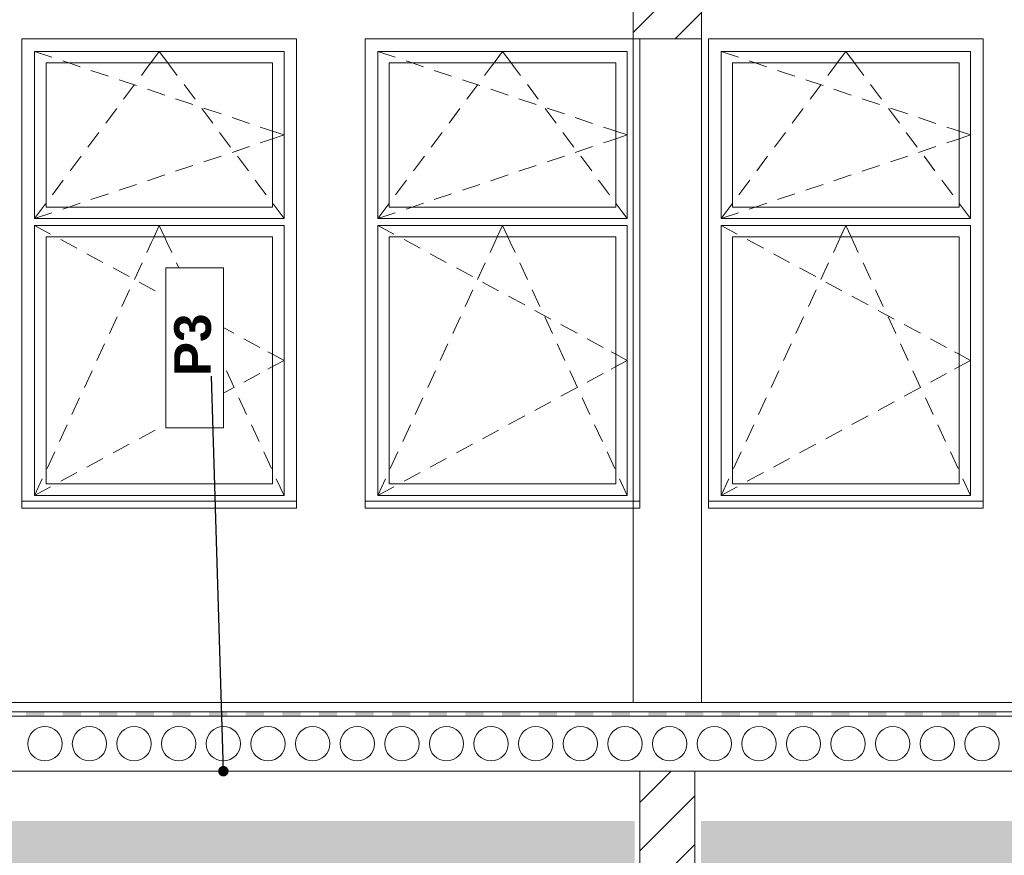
# Model space of a CAD drawing. Header units: centimetres. Extents: x 5703 to 19022, y -2164 to 612.
# Tile 46 of 49: x 17851 to 18282, y -778 to -413. Entities that reach past the tile are written whole.
import ezdxf

# ---------------------------------------------------------------- set-up
doc = ezdxf.new("R2010")
doc.units = ezdxf.units.CM
doc.header["$MEASUREMENT"] = 0
doc.set_wipeout_variables(frame=1)
for name, color, linetype in [('810-Ogólne', 7, 'Continuous'), ('830-Teksty Etykiety', 7, 'Continuous'), ('____PRZEKRÓJ_KRESKI', 7, 'Continuous'), ('MF_AREA_BLOCK', 7, 'Continuous'), ('MF_KRESKOWANIE', 7, 'Continuous'), ('MF_SCIANY_KONSTR', 7, 'Continuous'), ('MF_WIDOK', 7, 'Continuous'), ('MF_WYM_DUŻE', 7, 'Continuous')]:
    doc.layers.add(name, color=color, linetype=linetype)
doc.styles.add('GENERATED_STYLE_3', font='arial.ttf')
doc.styles.add('GENERATED_STYLE_5', font='arialbd.ttf')
doc.dimstyles.new('GENERATED_STYLE__1', dxfattribs={"dimtxt": 12, "dimasz": 6.08, "dimexe": 0.18, "dimexo": 0.0625, "dimgap": 0.09, "dimtad": 1, "dimdec": 0, "dimzin": 0, "dimdsep": 46, "dimtxsty": 'GENERATED_STYLE_3', "dimblk": 'ARROWHEAD_2', "dimblk1": 'ARROWHEAD_2', "dimblk2": 'ARROWHEAD_2', "dimcen": 0.09, "dimse1": 1, "dimse2": 1, "dimclrd": 7, "dimclre": 7, "dimclrt": 7, "dimadec": 0, "dimazin": 0, "dimtfac": 1, "dimtdec": 4, "dimtmove": 0, "dimatfit": 3, "dimfxl": 1, "dimtolj": 1, "dimtzin": 0, "dimarcsym": 0})
doc.dimstyles.new('GENERATED_STYLE__4', dxfattribs={"dimtxt": 0.18, "dimasz": 9.12, "dimexe": 0.18, "dimexo": 0.0625, "dimgap": 0.09, "dimtad": 0, "dimtih": 1, "dimtoh": 1, "dimdec": 4, "dimzin": 0, "dimdsep": 46, "dimcen": 0.09, "dimadec": 0, "dimazin": 0, "dimtfac": 1, "dimtdec": 4, "dimtmove": 0, "dimatfit": 3, "dimldrblk": 'ARROWHEAD_11', "dimfxl": 1, "dimtolj": 1, "dimtzin": 0, "dimarcsym": 0})
pattern_1 = [(45, (-4821233.928, -1061.357), (-10.60660172, 10.60660172), [])]

# ---------------------------------------------------------------- blocks, each defined once
blk = doc.blocks.new('*D14', base_point=(-4821233.93, -1061.36))
at = {"layer": 'MF_WYM_DUŻE', "color": 7, "linetype": 'Continuous', "lineweight": 15, "transparency": 16777216}
for p, q in [((18875.69, -273.67), (18867.69, -269.05)), ((18867.69, -1106.05), (18875.69, -1110.67))]:
    blk.add_line(p, q, dxfattribs=at)
at = {"layer": 'MF_WYM_DUŻE', "color": 7, "linetype": 'Continuous', "lineweight": 13, "transparency": 16777216}
for p, q in [((18871.69, -271.36), (18871.69, -267.45)), ((18877.69, -271.36), (18865.69, -271.36)), ((18871.69, -1108.36), (18871.69, -271.36)), ((18877.69, -1108.36), (18865.69, -1108.36)), ((18871.69, -1112.27), (18871.69, -1108.36))]:
    blk.add_line(p, q, dxfattribs=at)
at = {"layer": 'MF_WYM_DUŻE', "color": 7, "lineweight": 13, "transparency": 16777216, "insert": (18869.29, -703.52), "char_height": 12, "attachment_point": 7, "rotation": 90, "style": 'GENERATED_STYLE_3'}
blk.add_mtext('\\A1;{\\pql;\\fArial|b0|i0|c238|p38;837}', dxfattribs=at)
blk = doc.blocks.new('ARROWHEAD_2')
at = {"color": 0, "linetype": 'Continuous', "lineweight": 0}
for p, q in [((0, 0), (-1, 0)), ((-0.378, -0.655), (0.378, 0.655))]:
    blk.add_line(p, q, dxfattribs=at)
blk = doc.blocks.new('*D17', base_point=(-4821233.93, -1061.36))
at = {"layer": 'MF_WYM_DUŻE', "color": 7, "linetype": 'Continuous', "lineweight": 15, "transparency": 16777216}
for p, q in [((18847.67, -769.05), (18855.67, -773.67)), ((18847.67, -974.05), (18855.67, -978.67))]:
    blk.add_line(p, q, dxfattribs=at)
at = {"layer": 'MF_WYM_DUŻE', "color": 7, "linetype": 'Continuous', "lineweight": 13, "transparency": 16777216}
for p, q in [((18857.67, -771.36), (18845.67, -771.36)), ((18851.67, -976.36), (18851.67, -771.36)), ((18857.67, -976.36), (18845.67, -976.36)), ((18851.67, -1061.36), (18851.67, -976.36))]:
    blk.add_line(p, q, dxfattribs=at)
at = {"layer": 'MF_WYM_DUŻE', "color": 7, "lineweight": 13, "transparency": 16777216, "insert": (18849.27, -887.52), "char_height": 12, "attachment_point": 7, "rotation": 90, "style": 'GENERATED_STYLE_3'}
blk.add_mtext('\\A1;{\\pql;\\fArial|b0|i0|c238|p38;205}', dxfattribs=at)
blk = doc.blocks.new('*D18', base_point=(-4821233.93, -1061.36))
at = {"layer": 'MF_WYM_DUŻE', "color": 7, "linetype": 'Continuous', "lineweight": 15, "transparency": 16777216}
for p, q in [((18847.67, -624.05), (18855.67, -628.67)), ((18847.67, -769.05), (18855.67, -773.67))]:
    blk.add_line(p, q, dxfattribs=at)
at = {"layer": 'MF_WYM_DUŻE', "color": 7, "linetype": 'Continuous', "lineweight": 13, "transparency": 16777216}
for p, q in [((18851.67, -771.36), (18851.67, -626.36)), ((18857.67, -771.36), (18845.67, -771.36))]:
    blk.add_line(p, q, dxfattribs=at)
at = {"layer": 'MF_WYM_DUŻE', "color": 7, "lineweight": 13, "transparency": 16777216, "insert": (18849.27, -712.52), "char_height": 12, "attachment_point": 7, "rotation": 90, "style": 'GENERATED_STYLE_3'}
blk.add_mtext('\\A1;{\\pql;\\fArial|b0|i0|c238|p38;145}', dxfattribs=at)
blk = doc.blocks.new('*D19', base_point=(-4821233.93, -1061.36))
at = {"layer": 'MF_WYM_DUŻE', "color": 7, "linetype": 'Continuous', "lineweight": 13, "transparency": 16777216}
for p, q in [((18857.67, -421.36), (18845.67, -421.36)), ((18851.67, -626.36), (18851.67, -421.36)), ((18857.67, -626.36), (18845.67, -626.36)), ((18851.67, -771.36), (18851.67, -626.36))]:
    blk.add_line(p, q, dxfattribs=at)
at = {"layer": 'MF_WYM_DUŻE', "color": 7, "linetype": 'Continuous', "lineweight": 15, "transparency": 16777216}
for p, q in [((18847.67, -419.05), (18855.67, -423.67)), ((18847.67, -624.05), (18855.67, -628.67))]:
    blk.add_line(p, q, dxfattribs=at)
at = {"layer": 'MF_WYM_DUŻE', "color": 7, "lineweight": 13, "transparency": 16777216, "insert": (18849.27, -537.52), "char_height": 12, "attachment_point": 7, "rotation": 90, "style": 'GENERATED_STYLE_3'}
blk.add_mtext('\\A1;{\\pql;\\fArial|b0|i0|c238|p38;205}', dxfattribs=at)
blk = doc.blocks.new('*D20', base_point=(-4821233.93, -1061.36))
at = {"layer": 'MF_WYM_DUŻE', "color": 7, "linetype": 'Continuous', "lineweight": 15, "transparency": 16777216}
for p, q in [((18855.67, -273.67), (18847.67, -269.05)), ((18847.67, -419.05), (18855.67, -423.67))]:
    blk.add_line(p, q, dxfattribs=at)
at = {"layer": 'MF_WYM_DUŻE', "color": 7, "linetype": 'Continuous', "lineweight": 13, "transparency": 16777216}
for p, q in [((18851.67, -271.36), (18851.67, -267.45)), ((18857.67, -271.36), (18845.67, -271.36)), ((18851.67, -421.36), (18851.67, -271.36)), ((18857.67, -421.36), (18845.67, -421.36))]:
    blk.add_line(p, q, dxfattribs=at)
at = {"layer": 'MF_WYM_DUŻE', "color": 7, "lineweight": 13, "transparency": 16777216, "insert": (18849.27, -360.02), "char_height": 12, "attachment_point": 7, "rotation": 90, "style": 'GENERATED_STYLE_3'}
blk.add_mtext('\\A1;{\\pql;\\fArial|b0|i0|c238|p38;150}', dxfattribs=at)
blk = doc.blocks.new('*X33', base_point=(-4821233.93, -1061.36))
at = {"layer": '810-Ogólne', "linetype": 'Continuous', "lineweight": 0, "true_color": 0x000000}
for points in [[(17854.08, -715.36), (17854.08, -716.38), (17862.08, -716.38), (17862.08, -715.36)], [(17862.08, -716.38), (17854.08, -716.38), (17854.08, -717.36), (17862.08, -717.36)], [(17870.08, -715.36), (17870.08, -716.38), (17878.08, -716.38), (17878.08, -715.36)], [(17878.08, -716.38), (17870.08, -716.38), (17870.08, -717.36), (17878.08, -717.36)], [(17886.08, -715.36), (17886.08, -716.38), (17894.08, -716.38), (17894.08, -715.36)], [(17894.08, -716.38), (17886.08, -716.38), (17886.08, -717.36), (17894.08, -717.36)], [(17902.08, -715.36), (17902.08, -716.38), (17910.08, -716.38), (17910.08, -715.36)], [(17910.08, -716.38), (17902.08, -716.38), (17902.08, -717.36), (17910.08, -717.36)], [(17918.08, -715.36), (17918.08, -716.38), (17926.08, -716.38), (17926.08, -715.36)], [(17926.08, -716.38), (17918.08, -716.38), (17918.08, -717.36), (17926.08, -717.36)], [(17934.08, -715.36), (17934.08, -716.38), (17942.08, -716.38), (17942.08, -715.36)], [(17942.08, -716.38), (17934.08, -716.38), (17934.08, -717.36), (17942.08, -717.36)], [(17950.08, -715.36), (17950.08, -716.38), (17958.08, -716.38), (17958.08, -715.36)], [(17958.08, -716.38), (17950.08, -716.38), (17950.08, -717.36), (17958.08, -717.36)], [(17966.08, -715.36), (17966.08, -716.38), (17974.08, -716.38), (17974.08, -715.36)], [(17974.08, -716.38), (17966.08, -716.38), (17966.08, -717.36), (17974.08, -717.36)], [(17982.08, -715.36), (17982.08, -716.38), (17990.08, -716.38), (17990.08, -715.36)], [(17990.08, -716.38), (17982.08, -716.38), (17982.08, -717.36), (17990.08, -717.36)], [(17998.08, -715.36), (17998.08, -716.38), (18006.08, -716.38), (18006.08, -715.36)], [(18006.08, -716.38), (17998.08, -716.38), (17998.08, -717.36), (18006.08, -717.36)], [(18014.08, -715.36), (18014.08, -716.38), (18022.08, -716.38), (18022.08, -715.36)], [(18022.08, -716.38), (18014.08, -716.38), (18014.08, -717.36), (18022.08, -717.36)], [(18030.08, -715.36), (18030.08, -716.38), (18038.08, -716.38), (18038.08, -715.36)], [(18038.08, -716.38), (18030.08, -716.38), (18030.08, -717.36), (18038.08, -717.36)], [(18046.08, -715.36), (18046.08, -716.38), (18054.08, -716.38), (18054.08, -715.36)], [(18054.08, -716.38), (18046.08, -716.38), (18046.08, -717.36), (18054.08, -717.36)], [(18062.08, -715.36), (18062.08, -716.38), (18070.08, -716.38), (18070.08, -715.36)], [(18070.08, -716.38), (18062.08, -716.38), (18062.08, -717.36), (18070.08, -717.36)], [(18078.08, -715.36), (18078.08, -716.37), (18086.08, -716.37), (18086.08, -715.36)], [(18086.08, -716.37), (18078.08, -716.37), (18078.08, -717.36), (18086.08, -717.36)], [(18094.08, -715.36), (18094.08, -716.37), (18102.08, -716.37), (18102.08, -715.36)], [(18102.08, -716.37), (18094.08, -716.37), (18094.08, -717.36), (18102.08, -717.36)], [(18110.08, -715.36), (18110.08, -716.37), (18118.08, -716.37), (18118.08, -715.36)], [(18118.08, -716.37), (18110.08, -716.37), (18110.08, -717.36), (18118.08, -717.36)], [(18126.08, -715.36), (18126.08, -716.37), (18134.08, -716.37), (18134.08, -715.36)], [(18134.08, -716.37), (18126.08, -716.37), (18126.08, -717.36), (18134.08, -717.36)], [(18142.08, -715.36), (18142.08, -716.37), (18150.08, -716.37), (18150.08, -715.36)], [(18150.08, -716.37), (18142.08, -716.37), (18142.08, -717.36), (18150.08, -717.36)], [(18158.08, -715.36), (18158.08, -716.37), (18166.08, -716.37), (18166.08, -715.36)], [(18166.08, -716.37), (18158.08, -716.37), (18158.08, -717.36), (18166.08, -717.36)], [(18174.08, -715.36), (18174.08, -716.37), (18182.08, -716.37), (18182.08, -715.36)], [(18182.08, -716.37), (18174.08, -716.37), (18174.08, -717.36), (18182.08, -717.36)], [(18190.08, -715.36), (18190.08, -716.37), (18198.08, -716.37), (18198.08, -715.36)], [(18198.08, -716.37), (18190.08, -716.37), (18190.08, -717.36), (18198.08, -717.36)], [(18206.08, -715.36), (18206.08, -716.37), (18214.08, -716.37), (18214.08, -715.36)], [(18214.08, -716.37), (18206.08, -716.37), (18206.08, -717.36), (18214.08, -717.36)], [(18222.08, -715.36), (18222.08, -716.37), (18230.08, -716.37), (18230.08, -715.36)], [(18230.08, -716.37), (18222.08, -716.37), (18222.08, -717.36), (18230.08, -717.36)], [(18238.08, -715.36), (18238.08, -716.37), (18246.08, -716.37), (18246.08, -715.36)], [(18246.08, -716.37), (18238.08, -716.37), (18238.08, -717.36), (18246.08, -717.36)], [(18254.08, -715.36), (18254.08, -716.37), (18262.08, -716.37), (18262.08, -715.36)], [(18262.08, -716.37), (18254.08, -716.37), (18254.08, -717.36), (18262.08, -717.36)], [(18270.08, -715.36), (18270.08, -716.37), (18278.08, -716.37), (18278.08, -715.36)], [(18278.08, -716.37), (18270.08, -716.37), (18270.08, -717.36), (18278.08, -717.36)]]:
    blk.add_hatch(color=18, dxfattribs=at).paths.add_polyline_path(points)
blk = doc.blocks.new('*D100', base_point=(-4821233.93, -1061.36))
at = {"layer": 'MF_WYM_DUŻE', "color": 7, "linetype": 'Continuous', "lineweight": 15, "transparency": 16777216}
for p, q in [((18534.08, -739.05), (18542.08, -743.67)), ((18534.08, -1059.05), (18542.08, -1063.67))]:
    blk.add_line(p, q, dxfattribs=at)
at = {"layer": 'MF_WYM_DUŻE', "color": 7, "linetype": 'Continuous', "lineweight": 13, "transparency": 16777216}
for p, q in [((18544.08, -741.36), (18532.08, -741.36)), ((18538.08, -1061.36), (18538.08, -741.36)), ((18544.08, -1061.36), (18532.08, -1061.36))]:
    blk.add_line(p, q, dxfattribs=at)
at = {"layer": 'MF_WYM_DUŻE', "color": 7, "lineweight": 13, "transparency": 16777216, "insert": (18535.68, -915.02), "char_height": 12, "attachment_point": 7, "rotation": 90, "style": 'GENERATED_STYLE_3'}
blk.add_mtext('\\A1;{\\pql;\\fArial|b0|i0|c238|p38;320}', dxfattribs=at)
blk = doc.blocks.new('*D101', base_point=(-4821233.93, -1061.36))
at = {"layer": 'MF_WYM_DUŻE', "color": 7, "linetype": 'Continuous', "lineweight": 15, "transparency": 16777216}
for p, q in [((18534.08, -709.05), (18542.08, -713.67)), ((18534.08, -739.05), (18542.08, -743.67))]:
    blk.add_line(p, q, dxfattribs=at)
at = {"layer": 'MF_WYM_DUŻE', "color": 7, "linetype": 'Continuous', "lineweight": 13, "transparency": 16777216}
for p, q in [((18544.08, -711.36), (18532.08, -711.36)), ((18538.08, -741.36), (18538.08, -711.36)), ((18544.08, -741.36), (18532.08, -741.36))]:
    blk.add_line(p, q, dxfattribs=at)
at = {"layer": 'MF_WYM_DUŻE', "color": 7, "lineweight": 13, "transparency": 16777216, "insert": (18535.68, -735.46), "char_height": 12, "attachment_point": 7, "rotation": 90, "style": 'GENERATED_STYLE_3'}
blk.add_mtext('\\A1;{\\pql;\\fArial|b0|i0|c238|p38;30}', dxfattribs=at)
blk = doc.blocks.new('*D102', base_point=(-4821233.93, -1061.36))
at = {"layer": 'MF_WYM_DUŻE', "color": 7, "linetype": 'Continuous', "lineweight": 13, "transparency": 16777216}
for p, q in [((18544.08, -391.36), (18532.08, -391.36)), ((18538.08, -711.36), (18538.08, -391.36)), ((18544.08, -711.36), (18532.08, -711.36))]:
    blk.add_line(p, q, dxfattribs=at)
at = {"layer": 'MF_WYM_DUŻE', "color": 7, "linetype": 'Continuous', "lineweight": 15, "transparency": 16777216}
for p, q in [((18534.08, -389.05), (18542.08, -393.67)), ((18534.08, -709.05), (18542.08, -713.67))]:
    blk.add_line(p, q, dxfattribs=at)
at = {"layer": 'MF_WYM_DUŻE', "color": 7, "lineweight": 13, "transparency": 16777216, "insert": (18535.68, -565.02), "char_height": 12, "attachment_point": 7, "rotation": 90, "style": 'GENERATED_STYLE_3'}
blk.add_mtext('\\A1;{\\pql;\\fArial|b0|i0|c238|p38;320}', dxfattribs=at)
blk = doc.blocks.new('*D113', base_point=(-4821233.93, -1061.36))
at = {"layer": 'MF_WYM_DUŻE', "color": 7, "linetype": 'Continuous', "lineweight": 15, "transparency": 16777216}
for p, q in [((18564.08, -769.05), (18572.08, -773.67)), ((18564.08, -974.05), (18572.08, -978.67))]:
    blk.add_line(p, q, dxfattribs=at)
at = {"layer": 'MF_WYM_DUŻE', "color": 7, "linetype": 'Continuous', "lineweight": 13, "transparency": 16777216}
for p, q in [((18574.08, -771.36), (18562.08, -771.36)), ((18568.08, -976.36), (18568.08, -771.36)), ((18574.08, -976.36), (18562.08, -976.36))]:
    blk.add_line(p, q, dxfattribs=at)
at = {"layer": 'MF_WYM_DUŻE', "color": 7, "lineweight": 13, "transparency": 16777216, "insert": (18565.68, -887.52), "char_height": 12, "attachment_point": 7, "rotation": 90, "style": 'GENERATED_STYLE_3'}
blk.add_mtext('\\A1;{\\pql;\\fArial|b0|i0|c238|p38;205}', dxfattribs=at)
blk = doc.blocks.new('*D114', base_point=(-4821233.93, -1061.36))
at = {"layer": 'MF_WYM_DUŻE', "color": 7, "linetype": 'Continuous', "lineweight": 15, "transparency": 16777216}
for p, q in [((18564.08, -739.05), (18572.08, -743.67)), ((18564.08, -769.05), (18572.08, -773.67))]:
    blk.add_line(p, q, dxfattribs=at)
at = {"layer": 'MF_WYM_DUŻE', "color": 7, "linetype": 'Continuous', "lineweight": 13, "transparency": 16777216}
for p, q in [((18574.08, -741.36), (18562.08, -741.36)), ((18568.08, -771.36), (18568.08, -741.36)), ((18574.08, -771.36), (18562.08, -771.36))]:
    blk.add_line(p, q, dxfattribs=at)
at = {"layer": 'MF_WYM_DUŻE', "color": 7, "lineweight": 13, "transparency": 16777216, "insert": (18565.68, -765.46), "char_height": 12, "attachment_point": 7, "rotation": 90, "style": 'GENERATED_STYLE_3'}
blk.add_mtext('\\A1;{\\pql;\\fArial|b0|i0|c238|p38;30}', dxfattribs=at)
blk = doc.blocks.new('*D115', base_point=(-4821233.93, -1061.36))
at = {"layer": 'MF_WYM_DUŻE', "color": 7, "linetype": 'Continuous', "lineweight": 15, "transparency": 16777216}
for p, q in [((18564.08, -709.05), (18572.08, -713.67)), ((18564.08, -739.05), (18572.08, -743.67))]:
    blk.add_line(p, q, dxfattribs=at)
at = {"layer": 'MF_WYM_DUŻE', "color": 7, "linetype": 'Continuous', "lineweight": 13, "transparency": 16777216}
for p, q in [((18574.08, -711.36), (18562.08, -711.36)), ((18568.08, -741.36), (18568.08, -711.36)), ((18574.08, -741.36), (18562.08, -741.36))]:
    blk.add_line(p, q, dxfattribs=at)
at = {"layer": 'MF_WYM_DUŻE', "color": 7, "lineweight": 13, "transparency": 16777216, "insert": (18565.68, -735.46), "char_height": 12, "attachment_point": 7, "rotation": 90, "style": 'GENERATED_STYLE_3'}
blk.add_mtext('\\A1;{\\pql;\\fArial|b0|i0|c238|p38;30}', dxfattribs=at)
blk = doc.blocks.new('*D116', base_point=(-4821233.93, -1061.36))
at = {"layer": 'MF_WYM_DUŻE', "color": 7, "linetype": 'Continuous', "lineweight": 13, "transparency": 16777216}
for p, q in [((18574.08, -626.36), (18562.08, -626.36)), ((18568.08, -711.36), (18568.08, -626.36)), ((18574.08, -711.36), (18562.08, -711.36))]:
    blk.add_line(p, q, dxfattribs=at)
at = {"layer": 'MF_WYM_DUŻE', "color": 7, "linetype": 'Continuous', "lineweight": 15, "transparency": 16777216}
for p, q in [((18564.08, -624.05), (18572.08, -628.67)), ((18564.08, -709.05), (18572.08, -713.67))]:
    blk.add_line(p, q, dxfattribs=at)
at = {"layer": 'MF_WYM_DUŻE', "color": 7, "lineweight": 13, "transparency": 16777216, "insert": (18565.68, -677.96), "char_height": 12, "attachment_point": 7, "rotation": 90, "style": 'GENERATED_STYLE_3'}
blk.add_mtext('\\A1;{\\pql;\\fArial|b0|i0|c238|p38;85}', dxfattribs=at)
blk = doc.blocks.new('*D117', base_point=(-4821233.93, -1061.36))
at = {"layer": 'MF_WYM_DUŻE', "color": 7, "linetype": 'Continuous', "lineweight": 13, "transparency": 16777216}
for p, q in [((18574.08, -421.36), (18562.08, -421.36)), ((18568.08, -626.36), (18568.08, -421.36)), ((18574.08, -626.36), (18562.08, -626.36))]:
    blk.add_line(p, q, dxfattribs=at)
at = {"layer": 'MF_WYM_DUŻE', "color": 7, "linetype": 'Continuous', "lineweight": 15, "transparency": 16777216}
for p, q in [((18564.08, -419.05), (18572.08, -423.67)), ((18564.08, -624.05), (18572.08, -628.67))]:
    blk.add_line(p, q, dxfattribs=at)
at = {"layer": 'MF_WYM_DUŻE', "color": 7, "lineweight": 13, "transparency": 16777216, "insert": (18565.68, -537.52), "char_height": 12, "attachment_point": 7, "rotation": 90, "style": 'GENERATED_STYLE_3'}
blk.add_mtext('\\A1;{\\pql;\\fArial|b0|i0|c238|p38;205}', dxfattribs=at)
blk = doc.blocks.new('*D118', base_point=(-4821233.93, -1061.36))
at = {"layer": 'MF_WYM_DUŻE', "color": 7, "linetype": 'Continuous', "lineweight": 13, "transparency": 16777216}
for p, q in [((18574.08, -391.36), (18562.08, -391.36)), ((18568.08, -421.36), (18568.08, -391.36)), ((18574.08, -421.36), (18562.08, -421.36))]:
    blk.add_line(p, q, dxfattribs=at)
at = {"layer": 'MF_WYM_DUŻE', "color": 7, "linetype": 'Continuous', "lineweight": 15, "transparency": 16777216}
for p, q in [((18564.08, -389.05), (18572.08, -393.67)), ((18564.08, -419.05), (18572.08, -423.67))]:
    blk.add_line(p, q, dxfattribs=at)
at = {"layer": 'MF_WYM_DUŻE', "color": 7, "lineweight": 13, "transparency": 16777216, "insert": (18565.68, -415.46), "char_height": 12, "attachment_point": 7, "rotation": 90, "style": 'GENERATED_STYLE_3'}
blk.add_mtext('\\A1;{\\pql;\\fArial|b0|i0|c238|p38;30}', dxfattribs=at)
blk = doc.blocks.new('ARROWHEAD_11')
at = {"color": 0, "linetype": 'Continuous', "lineweight": 0}
blk.add_line((0, 0), (-1, 0), dxfattribs=at)
at = {"color": 0, "linetype": 'Continuous', "lineweight": 0, "const_width": 0.25, "flags": 128}
blk.add_lwpolyline([(-0.125, 0, 1), (0.125, 0, 1)], format="xyb", close=True, dxfattribs=at)

msp = doc.modelspace()

# ---------------------------------------------------------------- hatches: boundary and pattern name
at = {"layer": 'MF_KRESKOWANIE', "linetype": 'Continuous', "lineweight": 13, "true_color": 0x6a6a6a}
h = msp.add_hatch(dxfattribs=at)
h.set_pattern_fill('BLOCZKI_CERAMICZNE_0002', color=251, style=0, pattern_type=2)
h.set_pattern_definition(pattern_1)
h.paths.add_polyline_path([(18119.36, -391.36), (18149.36, -391.36), (18149.36, -421.36), (18119.36, -421.36)])
h = msp.add_hatch(dxfattribs=at)
h.set_pattern_fill('BLOCZKI_CERAMICZNE_0002', color=251, style=0, pattern_type=2)
h.set_pattern_definition(pattern_1)
h.paths.add_polyline_path([(18122.36, -741.36), (18146.36, -741.36), (18146.36, -1061.36), (18122.36, -1061.36)])
at = {"layer": 'MF_KRESKOWANIE', "linetype": 'Continuous', "lineweight": 18}
for points in [[(17555.89, -763.11), (18120.09, -763.11), (18120.09, -992.83), (17555.89, -992.83)], [(18149.11, -763.11), (18404.56, -763.11), (18404.56, -992.83), (18149.11, -992.83)]]:
    msp.add_hatch(color=255, dxfattribs=at).paths.add_polyline_path(points)

# ---------------------------------------------------------------- linework, layer by layer
at = {"layer": '810-Ogólne', "color": 7, "linetype": 'Continuous', "lineweight": 13}
for p, q in [((18721.8, -715.36), (16953.36, -715.36)), ((16953.36, -717.36), (18721.8, -717.36))]:
    msp.add_line(p, q, dxfattribs=at)
at = {"layer": '____PRZEKRÓJ_KRESKI', "color": 7, "linetype": 'Continuous', "lineweight": 13}
for p, q in [((17852.36, -623.36), (17852.36, -421.36)), ((17852.36, -421.36), (17972.36, -421.36)), ((17972.36, -421.36), (17972.36, -623.36)), ((18002.36, -623.36), (18002.36, -421.36)), ((18002.36, -421.36), (18122.36, -421.36)), ((18122.36, -421.36), (18122.36, -623.36)), ((18152.36, -623.36), (18152.36, -421.36)), ((18152.36, -421.36), (18272.36, -421.36)), ((18272.36, -421.36), (18272.36, -623.36)), ((17857.86, -431.86), (17857.86, -426.86)), ((17857.86, -426.86), (17966.86, -426.86)), ((17857.86, -426.86), (17865.44, -429.4)), ((17908.62, -431.86), (17912.36, -426.86)), ((17916.09, -431.86), (17912.36, -426.86)), ((17966.86, -426.86), (17966.86, -431.86)), ((18007.86, -431.86), (18007.86, -426.86)), ((18007.86, -426.86), (18116.86, -426.86)), ((18007.86, -426.86), (18015.44, -429.4)), ((18058.62, -431.86), (18062.36, -426.86)), ((18066.09, -431.86), (18062.36, -426.86)), ((18116.86, -426.86), (18116.86, -431.86)), ((18157.86, -431.86), (18157.86, -426.86)), ((18157.86, -426.86), (18266.86, -426.86)), ((18157.86, -426.86), (18165.44, -429.4)), ((18208.62, -431.86), (18212.36, -426.86)), ((18216.09, -431.86), (18212.36, -426.86)), ((18266.86, -426.86), (18266.86, -431.86)), ((17857.86, -494.86), (17857.86, -431.86)), ((17862.86, -431.86), (17862.86, -494.86)), ((17961.86, -431.86), (17862.86, -431.86)), ((17870.18, -430.99), (17872.79, -431.86)), ((17872.79, -431.86), (17877.77, -433.53)), ((17904.52, -437.35), (17907.57, -433.27)), ((17907.57, -433.27), (17908.62, -431.86)), ((17917.14, -433.27), (17916.09, -431.86)), ((17920.19, -437.35), (17917.14, -433.27)), ((17961.86, -494.86), (17961.86, -431.86)), ((17966.86, -431.86), (17966.86, -494.86)), ((18007.86, -494.86), (18007.86, -431.86)), ((18012.86, -431.86), (18012.86, -494.86)), ((18111.86, -431.86), (18012.86, -431.86)), ((18020.18, -430.99), (18022.79, -431.86)), ((18022.79, -431.86), (18027.77, -433.53)), ((18054.52, -437.35), (18057.57, -433.27)), ((18057.57, -433.27), (18058.62, -431.86)), ((18067.14, -433.27), (18066.09, -431.86)), ((18070.19, -437.35), (18067.14, -433.27)), ((18111.86, -494.86), (18111.86, -431.86)), ((18116.86, -431.86), (18116.86, -494.86)), ((18157.86, -494.86), (18157.86, -431.86)), ((18162.86, -431.86), (18162.86, -494.86)), ((18261.86, -431.86), (18162.86, -431.86)), ((18170.18, -430.99), (18172.79, -431.86)), ((18172.79, -431.86), (18177.77, -433.53)), ((18204.52, -437.35), (18207.57, -433.27)), ((18207.57, -433.27), (18208.62, -431.86)), ((18217.14, -433.27), (18216.09, -431.86)), ((18220.19, -437.35), (18217.14, -433.27)), ((18261.86, -494.86), (18261.86, -431.86)), ((18266.86, -431.86), (18266.86, -494.86)), ((17882.51, -435.11), (17890.1, -437.65)), ((18032.51, -435.11), (18040.1, -437.65)), ((18182.51, -435.11), (18190.1, -437.65)), ((17894.84, -439.24), (17902.43, -441.78)), ((17896.74, -447.77), (17901.53, -441.36)), ((17927.97, -447.77), (17923.19, -441.36)), ((18044.84, -439.24), (18052.43, -441.78)), ((18046.74, -447.77), (18051.53, -441.36)), ((18077.97, -447.77), (18073.19, -441.36)), ((18194.84, -439.24), (18202.43, -441.78)), ((18196.74, -447.77), (18201.53, -441.36)), ((18227.97, -447.77), (18223.19, -441.36)), ((17907.17, -443.37), (17914.75, -445.91)), ((18057.17, -443.37), (18064.75, -445.91)), ((18207.17, -443.37), (18214.75, -445.91)), ((17919.49, -447.5), (17927.08, -450.04)), ((17931.82, -451.62), (17939.41, -454.17)), ((18069.49, -447.5), (18077.08, -450.04)), ((18081.82, -451.62), (18089.41, -454.17)), ((18219.49, -447.5), (18227.08, -450.04)), ((18231.82, -451.62), (18239.41, -454.17)), ((17888.97, -458.19), (17893.75, -451.78)), ((17935.75, -458.19), (17930.96, -451.78)), ((17944.15, -455.75), (17951.73, -458.29)), ((18038.97, -458.19), (18043.75, -451.78)), ((18085.75, -458.19), (18080.96, -451.78)), ((18094.15, -455.75), (18101.73, -458.29)), ((18188.97, -458.19), (18193.75, -451.78)), ((18235.75, -458.19), (18230.96, -451.78)), ((18244.15, -455.75), (18251.73, -458.29)), ((17956.48, -459.88), (17959.27, -460.82)), ((18106.48, -459.88), (18109.27, -460.82)), ((18256.48, -459.88), (18259.27, -460.82)), ((17881.19, -468.61), (17885.98, -462.2)), ((17943.53, -468.61), (17938.74, -462.2)), ((17959.27, -460.82), (17961.86, -461.68)), ((17961.86, -461.68), (17966.86, -463.36)), ((17961.86, -465.03), (17966.86, -463.36)), ((18031.19, -468.61), (18035.98, -462.2)), ((18093.53, -468.61), (18088.74, -462.2)), ((18109.27, -460.82), (18111.86, -461.68)), ((18111.86, -461.68), (18116.86, -463.36)), ((18111.86, -465.03), (18116.86, -463.36)), ((18181.19, -468.61), (18185.98, -462.2)), ((18243.53, -468.61), (18238.74, -462.2)), ((18259.27, -460.82), (18261.86, -461.68)), ((18261.86, -461.68), (18266.86, -463.36)), ((18261.86, -465.03), (18266.86, -463.36)), ((17944.15, -470.96), (17951.73, -468.42)), ((17956.48, -466.83), (17959.27, -465.9)), ((17959.27, -465.9), (17961.86, -465.03)), ((18094.15, -470.96), (18101.73, -468.42)), ((18106.48, -466.83), (18109.27, -465.9)), ((18109.27, -465.9), (18111.86, -465.03)), ((18244.15, -470.96), (18251.73, -468.42)), ((18256.48, -466.83), (18259.27, -465.9)), ((18259.27, -465.9), (18261.86, -465.03)), ((17873.41, -479.02), (17878.2, -472.61)), ((17931.82, -475.09), (17939.41, -472.55)), ((17951.3, -479.02), (17946.52, -472.61)), ((18023.41, -479.02), (18028.2, -472.61)), ((18081.82, -475.09), (18089.41, -472.55)), ((18101.3, -479.02), (18096.52, -472.61)), ((18173.41, -479.02), (18178.2, -472.61)), ((18231.82, -475.09), (18239.41, -472.55)), ((18251.3, -479.02), (18246.52, -472.61)), ((17919.49, -479.22), (17927.08, -476.68)), ((18069.49, -479.22), (18077.08, -476.68)), ((18219.49, -479.22), (18227.08, -476.68)), ((17907.17, -483.35), (17914.75, -480.81)), ((18057.17, -483.35), (18064.75, -480.81)), ((18207.17, -483.35), (18214.75, -480.81)), ((17865.63, -489.44), (17870.42, -483.03)), ((17894.84, -487.47), (17902.43, -484.93)), ((17959.08, -489.44), (17954.29, -483.03)), ((18015.63, -489.44), (18020.42, -483.03)), ((18044.84, -487.47), (18052.43, -484.93)), ((18109.08, -489.44), (18104.29, -483.03)), ((18165.63, -489.44), (18170.42, -483.03)), ((18194.84, -487.47), (18202.43, -484.93)), ((18259.08, -489.44), (18254.29, -483.03)), ((17882.51, -491.6), (17890.1, -489.06)), ((18032.51, -491.6), (18040.1, -489.06)), ((18182.51, -491.6), (18190.1, -489.06)), ((17857.86, -499.86), (17862.64, -493.45)), ((17872.79, -494.86), (17877.77, -493.19)), ((17966.86, -499.86), (17962.07, -493.45)), ((18007.86, -499.86), (18012.64, -493.45)), ((18022.79, -494.86), (18027.77, -493.19)), ((18116.86, -499.86), (18112.07, -493.45)), ((18157.86, -499.86), (18162.64, -493.45)), ((18172.79, -494.86), (18177.77, -493.19)), ((18266.86, -499.86), (18262.07, -493.45)), ((17857.86, -499.86), (17857.86, -494.86)), ((17857.86, -499.86), (17865.44, -497.32)), ((17862.86, -494.86), (17961.86, -494.86)), ((17870.18, -495.73), (17872.79, -494.86)), ((17966.86, -494.86), (17966.86, -499.86)), ((18007.86, -499.86), (18007.86, -494.86)), ((18007.86, -499.86), (18015.44, -497.32)), ((18012.86, -494.86), (18111.86, -494.86)), ((18020.18, -495.73), (18022.79, -494.86)), ((18116.86, -494.86), (18116.86, -499.86)), ((18157.86, -499.86), (18157.86, -494.86)), ((18157.86, -499.86), (18165.44, -497.32)), ((18162.86, -494.86), (18261.86, -494.86)), ((18170.18, -495.73), (18172.79, -494.86)), ((18266.86, -494.86), (18266.86, -499.86)), ((17966.86, -499.86), (17857.86, -499.86)), ((17857.86, -507.86), (17857.86, -502.86)), ((17857.86, -502.86), (17966.86, -502.86)), ((17857.86, -502.86), (17864.89, -506.67)), ((17910.05, -507.86), (17912.36, -502.86)), ((17914.67, -507.86), (17912.36, -502.86)), ((17966.86, -502.86), (17966.86, -507.86)), ((18116.86, -499.86), (18007.86, -499.86)), ((18007.86, -507.86), (18007.86, -502.86)), ((18007.86, -502.86), (18116.86, -502.86)), ((18007.86, -502.86), (18014.89, -506.67)), ((18060.05, -507.86), (18062.36, -502.86)), ((18064.67, -507.86), (18062.36, -502.86)), ((18116.86, -502.86), (18116.86, -507.86)), ((18266.86, -499.86), (18157.86, -499.86)), ((18157.86, -507.86), (18157.86, -502.86)), ((18157.86, -502.86), (18266.86, -502.86)), ((18157.86, -502.86), (18164.89, -506.67)), ((18210.05, -507.86), (18212.36, -502.86)), ((18214.67, -507.86), (18212.36, -502.86)), ((18266.86, -502.86), (18266.86, -507.86)), ((17857.86, -615.86), (17857.86, -507.86)), ((17862.86, -507.86), (17862.86, -615.86)), ((17961.86, -507.86), (17862.86, -507.86)), ((17869.29, -509.05), (17876.33, -512.85)), ((17906.92, -514.64), (17909, -510.12)), ((17909, -510.12), (17910.05, -507.86)), ((17915.71, -510.12), (17914.67, -507.86)), ((17917.8, -514.64), (17915.71, -510.12)), ((17961.86, -615.86), (17961.86, -507.86)), ((17966.86, -507.86), (17966.86, -615.86)), ((18007.86, -615.86), (18007.86, -507.86)), ((18012.86, -507.86), (18012.86, -615.86)), ((18111.86, -507.86), (18012.86, -507.86)), ((18019.29, -509.05), (18026.33, -512.85)), ((18056.92, -514.64), (18059, -510.12)), ((18059, -510.12), (18060.05, -507.86)), ((18065.71, -510.12), (18064.67, -507.86)), ((18067.8, -514.64), (18065.71, -510.12)), ((18111.86, -615.86), (18111.86, -507.86)), ((18116.86, -507.86), (18116.86, -615.86)), ((18157.86, -615.86), (18157.86, -507.86)), ((18162.86, -507.86), (18162.86, -615.86)), ((18261.86, -507.86), (18162.86, -507.86)), ((18169.29, -509.05), (18176.33, -512.85)), ((18206.92, -514.64), (18209, -510.12)), ((18209, -510.12), (18210.05, -507.86)), ((18215.71, -510.12), (18214.67, -507.86)), ((18217.8, -514.64), (18215.71, -510.12)), ((18261.86, -615.86), (18261.86, -507.86)), ((18266.86, -507.86), (18266.86, -615.86)), ((17880.72, -515.23), (17887.76, -519.04)), ((18030.72, -515.23), (18037.76, -519.04)), ((18180.72, -515.23), (18187.76, -519.04)), ((17901.47, -526.44), (17904.82, -519.18)), ((17923.25, -526.44), (17919.9, -519.18)), ((18051.47, -526.44), (18054.82, -519.18)), ((18073.25, -526.44), (18069.9, -519.18)), ((18201.47, -526.44), (18204.82, -519.18)), ((18223.25, -526.44), (18219.9, -519.18)), ((17892.16, -521.42), (17899.19, -525.23)), ((18042.16, -521.42), (18049.19, -525.23)), ((18192.16, -521.42), (18199.19, -525.23)), ((17903.59, -527.61), (17910.62, -531.42)), ((18053.59, -527.61), (18060.62, -531.42)), ((18203.59, -527.61), (18210.62, -531.42)), ((17896.01, -538.24), (17899.37, -530.98)), ((17928.7, -538.24), (17925.35, -530.98)), ((18046.01, -538.24), (18049.37, -530.98)), ((18078.7, -538.24), (18075.35, -530.98)), ((18196.01, -538.24), (18199.37, -530.98)), ((18228.7, -538.24), (18225.35, -530.98)), ((17915.02, -533.8), (17922.06, -537.61)), ((18065.02, -533.8), (18072.06, -537.61)), ((18215.02, -533.8), (18222.06, -537.61)), ((17926.45, -539.99), (17933.49, -543.8)), ((18076.45, -539.99), (18083.49, -543.8)), ((18226.45, -539.99), (18233.49, -543.8)), ((17890.56, -550.05), (17893.92, -542.78)), ((17934.15, -550.05), (17930.8, -542.78)), ((17937.89, -546.18), (17944.92, -549.98)), ((18040.56, -550.05), (18043.92, -542.78)), ((18084.15, -550.05), (18080.8, -542.78)), ((18087.89, -546.18), (18094.92, -549.98)), ((18190.56, -550.05), (18193.92, -542.78)), ((18234.15, -550.05), (18230.8, -542.78)), ((18237.89, -546.18), (18244.92, -549.98)), ((17885.11, -561.85), (17888.47, -554.58)), ((17939.6, -561.85), (17936.25, -554.58)), ((17949.32, -552.36), (17956.35, -556.17)), ((18035.11, -561.85), (18038.47, -554.58)), ((18089.6, -561.85), (18086.25, -554.58)), ((18099.32, -552.36), (18106.35, -556.17)), ((18185.11, -561.85), (18188.47, -554.58)), ((18239.6, -561.85), (18236.25, -554.58)), ((18249.32, -552.36), (18256.35, -556.17)), ((17959.82, -558.05), (17961.86, -559.15)), ((17961.86, -559.15), (17966.86, -561.86)), ((18109.82, -558.05), (18111.86, -559.15)), ((18111.86, -559.15), (18116.86, -561.86)), ((18259.82, -558.05), (18261.86, -559.15)), ((18261.86, -559.15), (18266.86, -561.86)), ((17961.86, -564.56), (17966.86, -561.86)), ((18111.86, -564.56), (18116.86, -561.86)), ((18261.86, -564.56), (18266.86, -561.86)), ((17879.66, -573.65), (17883.02, -566.39)), ((17945.05, -573.65), (17941.7, -566.39)), ((17949.32, -571.35), (17956.35, -567.54)), ((17959.82, -565.67), (17961.86, -564.56)), ((18029.66, -573.65), (18033.02, -566.39)), ((18095.05, -573.65), (18091.7, -566.39)), ((18099.32, -571.35), (18106.35, -567.54)), ((18109.82, -565.67), (18111.86, -564.56)), ((18179.66, -573.65), (18183.02, -566.39)), ((18245.05, -573.65), (18241.7, -566.39)), ((18249.32, -571.35), (18256.35, -567.54)), ((18259.82, -565.67), (18261.86, -564.56)), ((17937.89, -577.54), (17944.92, -573.73)), ((18087.89, -577.54), (18094.92, -573.73)), ((18237.89, -577.54), (18244.92, -573.73)), ((17874.21, -585.45), (17877.56, -578.19)), ((17926.45, -583.73), (17933.49, -579.92)), ((17950.5, -585.45), (17947.15, -578.19)), ((18024.21, -585.45), (18027.56, -578.19)), ((18076.45, -583.73), (18083.49, -579.92)), ((18100.5, -585.45), (18097.15, -578.19)), ((18174.21, -585.45), (18177.56, -578.19)), ((18226.45, -583.73), (18233.49, -579.92)), ((18250.5, -585.45), (18247.15, -578.19)), ((17915.02, -589.92), (17922.06, -586.11)), ((18065.02, -589.92), (18072.06, -586.11)), ((18215.02, -589.92), (18222.06, -586.11)), ((17868.76, -597.25), (17872.11, -589.99)), ((17903.59, -596.1), (17910.62, -592.3)), ((17955.96, -597.25), (17952.6, -589.99)), ((18018.76, -597.25), (18022.11, -589.99)), ((18053.59, -596.1), (18060.62, -592.3)), ((18105.96, -597.25), (18102.6, -589.99)), ((18168.76, -597.25), (18172.11, -589.99)), ((18203.59, -596.1), (18210.62, -592.3)), ((18255.96, -597.25), (18252.6, -589.99)), ((17863.31, -609.06), (17866.66, -601.79)), ((17892.16, -602.29), (17899.19, -598.48)), ((17961.41, -609.06), (17958.05, -601.79)), ((18013.31, -609.06), (18016.66, -601.79)), ((18042.16, -602.29), (18049.19, -598.48)), ((18111.41, -609.06), (18108.05, -601.79)), ((18163.31, -609.06), (18166.66, -601.79)), ((18192.16, -602.29), (18199.19, -598.48)), ((18261.41, -609.06), (18258.05, -601.79)), ((17880.72, -608.48), (17887.76, -604.67)), ((18030.72, -608.48), (18037.76, -604.67)), ((18180.72, -608.48), (18187.76, -604.67)), ((17869.29, -614.67), (17876.33, -610.86)), ((18019.29, -614.67), (18026.33, -610.86)), ((18169.29, -614.67), (18176.33, -610.86)), ((17857.86, -620.86), (17861.21, -613.59)), ((17966.86, -620.86), (17963.5, -613.59)), ((18007.86, -620.86), (18011.21, -613.59)), ((18116.86, -620.86), (18113.5, -613.59)), ((18157.86, -620.86), (18161.21, -613.59)), ((18266.86, -620.86), (18263.5, -613.59)), ((17857.86, -620.86), (17857.86, -615.86)), ((17857.86, -620.86), (17864.89, -617.05)), ((17862.86, -615.86), (17961.86, -615.86)), ((17966.86, -615.86), (17966.86, -620.86)), ((18007.86, -620.86), (18007.86, -615.86)), ((18007.86, -620.86), (18014.89, -617.05)), ((18012.86, -615.86), (18111.86, -615.86)), ((18116.86, -615.86), (18116.86, -620.86)), ((18157.86, -620.86), (18157.86, -615.86)), ((18157.86, -620.86), (18164.89, -617.05)), ((18162.86, -615.86), (18261.86, -615.86)), ((18266.86, -615.86), (18266.86, -620.86)), ((17852.36, -623.36), (17972.36, -623.36)), ((17852.36, -626.36), (17852.36, -623.36)), ((17966.86, -620.86), (17857.86, -620.86)), ((17972.36, -626.36), (17972.36, -623.36)), ((18002.36, -623.36), (18122.36, -623.36)), ((18002.36, -626.36), (18002.36, -623.36)), ((18116.86, -620.86), (18007.86, -620.86)), ((18122.36, -626.36), (18122.36, -623.36)), ((18152.36, -623.36), (18272.36, -623.36)), ((18152.36, -626.36), (18152.36, -623.36)), ((18266.86, -620.86), (18157.86, -620.86)), ((18272.36, -626.36), (18272.36, -623.36)), ((17852.36, -626.36), (17972.36, -626.36)), ((18002.36, -626.36), (18122.36, -626.36)), ((18152.36, -626.36), (18272.36, -626.36))]:
    msp.add_line(p, q, dxfattribs=at)
at = {"layer": 'MF_AREA_BLOCK', "color": 7, "linetype": 'Continuous', "lineweight": 13}
for p, q in [((18119.36, -391.36), (18119.36, -711.36)), ((18149.36, -421.36), (18149.36, -711.36))]:
    msp.add_line(p, q, dxfattribs=at)
at = {"layer": 'MF_KRESKOWANIE', "color": 7, "linetype": 'Continuous', "lineweight": 13, "flags": 128}
for points in [[(18119.36, -391.36), (18149.36, -391.36), (18149.36, -421.36), (18119.36, -421.36)], [(16953.36, -711.36), (18722.36, -711.36), (18722.36, -741.36), (16953.36, -741.36)], [(18122.36, -741.36), (18146.36, -741.36), (18146.36, -1061.36), (18122.36, -1061.36)]]:
    msp.add_lwpolyline(points, close=True, dxfattribs=at)
at = {"layer": 'MF_SCIANY_KONSTR', "color": 251, "linetype": 'Continuous', "lineweight": 13, "true_color": 0x6a6a6a}
msp.add_line((16952.8, -717.36), (18722.73, -717.36), dxfattribs=at)
at = {"layer": 'MF_WIDOK', "color": 251, "linetype": 'Continuous', "lineweight": 13, "true_color": 0x6a6a6a}
for centre in [(17862.36, -729.36), (17881.86, -729.36), (17901.36, -729.36), (17920.86, -729.36), (17940.36, -729.36), (17959.86, -729.36), (17979.36, -729.36), (17998.86, -729.36), (18018.36, -729.36), (18037.86, -729.36), (18057.36, -729.36), (18076.86, -729.36), (18096.36, -729.36), (18115.86, -729.36), (18135.36, -729.36), (18154.86, -729.36), (18174.36, -729.36), (18193.86, -729.36), (18213.36, -729.36), (18232.86, -729.36), (18252.36, -729.36), (18271.86, -729.36)]:
    msp.add_circle(centre, 7.5, dxfattribs=at)

# ---------------------------------------------------------------- block references
at = {"layer": '810-Ogólne', "color": 7, "linetype": 'Continuous', "lineweight": 13}
msp.add_blockref('*X33', (-4821233.93, -1061.36), dxfattribs=at)

# ---------------------------------------------------------------- dimensions: what is measured, and where the dimension line sits
at = {"layer": 'MF_WYM_DUŻE', "color": 7, "linetype": 'Continuous', "lineweight": 13}
for base, p1, p2, picture, middle in [((18871.69, -271.36), (19022.36, -1108.36), (16895.36, -271.36), '*D14', (18863.29, -689.79)), ((18851.67, -271.36), (16898.36, -421.36), (16895.36, -271.36), '*D20', (18843.27, -346.29)), ((18538.08, -391.36), (16953.36, -711.36), (16953.36, -391.36), '*D102', (18529.68, -551.29)), ((18568.08, -391.36), (16953.36, -421.36), (16953.36, -391.36), '*D118', (18559.68, -406.32)), ((18851.67, -421.36), (16953.36, -626.36), (16898.36, -421.36), '*D19', (18843.27, -523.79)), ((18568.08, -421.36), (16953.36, -626.36), (16953.36, -421.36), '*D117', (18559.68, -523.79)), ((18851.67, -626.36), (16953.36, -771.36), (16953.36, -626.36), '*D18', (18843.27, -698.79)), ((18568.08, -626.36), (16953.36, -711.36), (16953.36, -626.36), '*D116', (18559.68, -668.82)), ((18538.08, -711.36), (16953.36, -741.36), (16953.36, -711.36), '*D101', (18529.68, -726.32)), ((18568.08, -711.36), (16953.36, -741.36), (16953.36, -711.36), '*D115', (18559.68, -726.32)), ((18538.08, -741.36), (16953.36, -1061.36), (16953.36, -741.36), '*D100', (18529.68, -901.29)), ((18568.08, -741.36), (16953.36, -771.36), (16953.36, -741.36), '*D114', (18559.68, -756.32)), ((18851.67, -771.36), (16898.36, -976.36), (16953.36, -771.36), '*D17', (18843.27, -873.79)), ((18568.08, -771.36), (16953.36, -976.36), (16953.36, -771.36), '*D113', (18559.68, -873.79))]:
    dim = msp.add_linear_dim(base=base, p1=p1, p2=p2, angle=90, dimstyle='GENERATED_STYLE__1', dxfattribs=at)
    dim.commit()
    dim.dimension.update_dxf_attribs({"geometry": picture, "text_midpoint": middle, "dimtype": 160, "text_rotation": 90})

# ---------------------------------------------------------------- next in the draw order: wipeouts: each hides what was drawn before it
at = {"color": 7, "linetype": 'Continuous', "lineweight": 13, "ltscale": 71745.803826}
msp.add_wipeout([(17915.21, -591.36), (17915.21, -521.36), (17940.36, -521.36), (17940.36, -591.36)], dxfattribs=at).dxf.layer = '830-Teksty Etykiety'

# ---------------------------------------------------------------- next in the draw order: linework, layer by layer
at = {"layer": '830-Teksty Etykiety', "color": 7, "linetype": 'Continuous', "lineweight": 13, "flags": 128}
msp.add_lwpolyline([(17915.21, -591.36), (17915.21, -521.36), (17940.36, -521.36), (17940.36, -591.36)], close=True, dxfattribs=at)

# ---------------------------------------------------------------- next in the draw order: texts
at = {"layer": '830-Teksty Etykiety', "color": 7, "linetype": 'Continuous', "lineweight": 13, "insert": (17935.14, -568.72), "char_height": 16, "attachment_point": 7, "rotation": 90, "style": 'GENERATED_STYLE_5'}
msp.add_mtext('\\A1;{\\pql;\\fArial|b1|i0|c238|p38;P3}', dxfattribs=at)

# ---------------------------------------------------------------- next in the draw order: leaders
at = {"layer": '830-Teksty Etykiety', "color": 7, "linetype": 'Continuous', "lineweight": 13, "annotation_type": 0, "has_hookline": 1, "hookline_direction": 0, "text_width": 24.75, "horizontal_direction": (0, 1, 0)}
msp.add_leader([(17940.36, -741.36), (17935.14, -568.81)], dimstyle='GENERATED_STYLE__4', dxfattribs=at)

doc.saveas('drawing.dxf')
